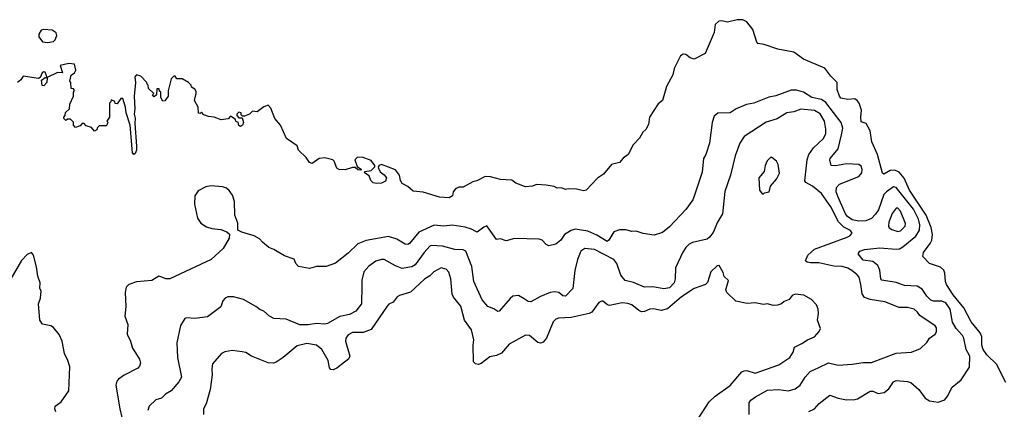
# Model space of a CAD drawing. Extents: x 2087054 to 2277909, y 548907 to 753496.
# Tile 98 of 256: x 2214271 to 2221385, y 580281 to 583099. Entities that reach past the tile are written whole.
import ezdxf

# ---------------------------------------------------------------- set-up
doc = ezdxf.new("R2010")
doc.units = 0

msp = doc.modelspace()

# ---------------------------------------------------------------- linework, layer by layer
at = {"layer": '0CON20XD'}
for points in [[(2221354.7, 580554.7), (2221331.5, 580605), (2221260, 580675), (2221232.5, 580715), (2221224.1, 580745), (2221223, 580805), (2221210.3, 580835), (2221145.3, 580915), (2221093.6, 581015), (2221015, 581109.6), (2220967.6, 581185), (2220960, 581205), (2220956.4, 581266.4), (2220947.9, 581287.9), (2220925, 581308.9), (2220845.4, 581335.4), (2220796.7, 581386.7), (2220802.5, 581415), (2220850.2, 581479.8), (2220861.5, 581505), (2220865.4, 581544.6), (2220857.2, 581595), (2220819.8, 581685), (2220700.6, 581865), (2220662.4, 581952.4), (2220625.5, 581995.5), (2220595, 582010.6), (2220561.2, 582008.8), (2220515, 581981.4), (2220505, 581988.8), (2220468.5, 582125), (2220427.3, 582215), (2220415.8, 582295.8), (2220387.6, 582347.6), (2220351.2, 582361.2), (2220347.8, 582395), (2220354.5, 582445), (2220337.3, 582495), (2220323.1, 582515), (2220305, 582527.5), (2220255, 582522.5), (2220205, 582532), (2220194.4, 582545), (2220178.6, 582595), (2220178.8, 582645), (2220131.4, 582691.4), (2220087.6, 582747.6), (2219934.3, 582814.3), (2219865, 582864), (2219750, 582885), (2219649.7, 582919.7), (2219605, 582926.7), (2219596.7, 582935), (2219568.8, 583028.8), (2219523.9, 583083.9), (2219495, 583098.8), (2219455, 583098.8), (2219385, 583081.2), (2219345, 583090), (2219322.7, 583087.3), (2219296.7, 583065), (2219288, 583005), (2219223.3, 582855), (2219145, 582813.8), (2219115, 582824), (2219085, 582846), (2219065, 582849.2), (2219045, 582838), (2219000, 582745), (2218989.1, 582700.9), (2218944.2, 582615), (2218915.6, 582514.4), (2218885, 582490), (2218822, 582395), (2218815, 582340), (2218796.2, 582305), (2218773.3, 582285), (2218748.8, 582241.2), (2218703.3, 582195), (2218666.7, 582125), (2218632, 582098), (2218604.1, 582065.9), (2218547.7, 582052.3), (2218488.8, 581981.2), (2218445, 581953.8), (2218365, 581866.2), (2218345, 581860), (2218295, 581873.3), (2218235, 581876.2), (2218215, 581870), (2218185, 581882.5), (2218155, 581880), (2218131.7, 581891.7), (2218075, 581903.3), (2218005, 581906.2), (2217975, 581893.8), (2217925, 581890), (2217856.4, 581916.4), (2217827.5, 581937.5), (2217745, 581944), (2217671.7, 581961.7), (2217635, 581964.2), (2217575, 581934), (2217545, 581926.7), (2217475, 581887.5), (2217445, 581886.7), (2217420, 581875), (2217402.5, 581855), (2217398.8, 581825), (2217375, 581811.4), (2217303.6, 581816.4), (2217185, 581852.5), (2217115, 581858.8), (2217075, 581892.5), (2217034, 581914), (2217023.3, 581935), (2217016.2, 581975), (2216985, 582012), (2216885, 582051.2), (2216867.5, 582045), (2216860, 582035), (2216862.5, 582025), (2216875, 581997.5), (2216905, 581977.5), (2216920, 581955), (2216915, 581930), (2216885, 581917.5), (2216846.4, 581913.6), (2216825, 581920), (2216807.5, 581935), (2216795, 581970), (2216761.7, 581991.7), (2216765, 582000), (2216810.7, 582009.3), (2216837.5, 582035), (2216837.5, 582045), (2216810.5, 582080.4), (2216745, 582103.8), (2216708.3, 582101.7), (2216692.5, 582085), (2216708.3, 582038.3), (2216740, 582015), (2216735, 582010), (2216713, 582013), (2216695, 582030), (2216675, 582030), (2216623, 582013), (2216580, 582015), (2216562.5, 582025), (2216543.3, 582075), (2216533.3, 582085), (2216475, 582100), (2216434, 582096), (2216385, 582060), (2216365, 582066.2), (2216341.2, 582101.2), (2216286.4, 582156.4), (2216275, 582186.7), (2216199.3, 582239.3), (2216156.2, 582335), (2216113.3, 582385), (2216085, 582460), (2216065, 582480), (2216035, 582467.5), (2215987, 582433), (2215953, 582437), (2215930, 582415), (2215895, 582400), (2215881.7, 582401.7), (2215871.7, 582411.7), (2215870, 582425), (2215855, 582430), (2215840, 582415), (2215840, 582405), (2215855, 582390), (2215878.3, 582388.3), (2215886.7, 582355), (2215880, 582335), (2215865, 582327.5), (2215853, 582333), (2215848.3, 582358.3), (2215835, 582360), (2215828.3, 582378.3), (2215795, 582400), (2215777, 582383), (2215726.4, 582373.6), (2215675, 582393.3), (2215635, 582397.5), (2215601.7, 582411.7), (2215585, 582430), (2215575, 582420), (2215561.7, 582421.7), (2215560, 582465), (2215533.3, 582515), (2215546.7, 582565), (2215545, 582580), (2215535, 582597.5), (2215511.7, 582611.7), (2215510, 582625), (2215490, 582645), (2215445, 582670), (2215405, 582670), (2215395, 582690), (2215385, 582690), (2215365, 582670), (2215342.5, 582585), (2215342.5, 582545), (2215318.3, 582511.7), (2215305, 582510), (2215290, 582535), (2215290, 582575), (2215281.7, 582581.7), (2215278.3, 582598.3), (2215261.7, 582598.3), (2215260, 582555), (2215241.7, 582541.7), (2215230, 582555), (2215240, 582565), (2215201.7, 582601.7), (2215200, 582625), (2215191.7, 582631.7), (2215190, 582645), (2215145, 582690), (2215115, 582700), (2215102.5, 582685), (2215107.5, 582645), (2215098.8, 582545), (2215102.9, 582455), (2215098, 582415), (2215105.7, 582385.7), (2215102.3, 582347.7), (2215115.6, 582185), (2215114.3, 582155), (2215105, 582131.2), (2215095, 582123.3), (2215085.9, 582135.9), (2215069.2, 582335), (2215038.8, 582425), (2215036.2, 582465), (2215015, 582530), (2215001.7, 582528.3), (2214975, 582490), (2214961.7, 582491.7), (2214958.3, 582508.3), (2214931.7, 582518.3), (2214930, 582505), (2214920, 582495), (2214920, 582395), (2214900, 582365), (2214910, 582355), (2214901.7, 582348.3), (2214900, 582335), (2214895, 582330), (2214845, 582330), (2214831.7, 582318.3), (2214828.3, 582301.7), (2214811.7, 582291.7), (2214788.3, 582318.3), (2214751.7, 582331.7), (2214735, 582350), (2214721.7, 582348.3), (2214708.3, 582331.7), (2214675, 582320), (2214660, 582335), (2214658.3, 582358.3), (2214638.3, 582378.3), (2214615, 582380), (2214605, 582370), (2214590, 582385), (2214590, 582395), (2214600, 582405), (2214601.7, 582428.3), (2214630, 582455), (2214633, 582487), (2214660, 582545), (2214660, 582575), (2214667.5, 582587.5), (2214658.3, 582598.3), (2214641.7, 582601.7), (2214640, 582645), (2214633.3, 582655), (2214643, 582697), (2214666.7, 582713.3), (2214676.4, 582733.6), (2214666.4, 582776.4), (2214625, 582781.2), (2214563.3, 582766.7), (2214580, 582715), (2214543.6, 582716.4), (2214470, 582680), (2214467.5, 582645), (2214445, 582620), (2214433, 582623), (2214428.3, 582661.7), (2214455, 582680), (2214470, 582680), (2214455, 582720), (2214445, 582722.5), (2214432.5, 582715), (2214418.3, 582681.7), (2214407, 582673), (2214295, 582690), (2214280, 582665), (2214255.7, 582644.3)], [(2214475, 582933.8), (2214515, 582940), (2214527.3, 582952.7), (2214538, 582985), (2214534, 583004), (2214505, 583022), (2214445, 583028), (2214426.2, 583023.8), (2214408.8, 582995), (2214410, 582975), (2214435, 582937.5), (2214475, 582933.8)], [(2219973.8, 580265), (2220014.6, 580285.4), (2220047.6, 580322.4), (2220125, 580383.8), (2220185, 580362.5), (2220245, 580350), (2220305, 580351.9), (2220325, 580356.9), (2220415, 580412.9), (2220435, 580412.9), (2220475, 580394.6), (2220517.5, 580402.5), (2220551.5, 580428.6), (2220585, 580479.2), (2220605, 580490), (2220685, 580482.7), (2220709.2, 580475), (2220767.8, 580425), (2220812.4, 580362.4), (2220845, 580342.9), (2220907.4, 580332.6), (2220955, 580349.4), (2220975, 580375.7), (2221008.2, 580441.8), (2221072.7, 580495), (2221133.4, 580585), (2221136.2, 580665), (2221110.8, 580715), (2221094.2, 580795), (2221084.2, 580815), (2221036.8, 580866.8), (2221012, 580912), (2220994.8, 581005), (2220962.4, 581052.4), (2220935, 581062.9), (2220875, 581063.8), (2220855, 581070.9), (2220825, 581099.4), (2220791.2, 581151.2), (2220755, 581172.7), (2220665, 581177.8), (2220605, 581197.9), (2220500, 581215), (2220492.5, 581225), (2220486.9, 581286.9), (2220471.6, 581321.6), (2220435, 581349.1), (2220365, 581360.9), (2220329.2, 581405), (2220341.4, 581425), (2220375, 581436.5), (2220485, 581448.5), (2220605, 581438.2), (2220627.4, 581442.6), (2220652.6, 581457.4), (2220745.7, 581534.3), (2220772.2, 581577.8), (2220774.9, 581615), (2220765, 581657.5), (2220728.8, 581728.8), (2220605, 581884.6), (2220585, 581889.1), (2220533.8, 581855), (2220514.6, 581835), (2220476.7, 581725), (2220455, 581691.5), (2220425, 581662.2), (2220385.8, 581645), (2220335, 581640.9), (2220285, 581651.8), (2220251.6, 581675), (2220237.1, 581695), (2220184.6, 581815.4), (2220171.2, 581855), (2220172.2, 581885), (2220195, 581908.9), (2220335, 581965.5), (2220355, 581990.8), (2220359.2, 582015), (2220350.2, 582040.2), (2220335, 582051.1), (2220245, 582055.7), (2220165, 582041.4), (2220134, 582045), (2220124.2, 582085), (2220127.5, 582095), (2220185.4, 582165), (2220210.2, 582265), (2220217.9, 582315), (2220207.5, 582355), (2220095, 582500.9), (2220065, 582521.6), (2219995.4, 582535.4), (2219935.3, 582575.4), (2219885, 582590), (2219845, 582588.8), (2219735, 582547.1), (2219685, 582538.1), (2219576.7, 582495), (2219523.6, 582486.4), (2219446.7, 582455), (2219405, 582426.2), (2219315, 582422), (2219289.5, 582400.4), (2219274.4, 582355.6), (2219255.6, 582205), (2219229.2, 582125), (2219211.4, 582095), (2219201.5, 581995), (2219145, 581823.3), (2219134.4, 581795.6), (2219085, 581726.7), (2218965, 581600), (2218915, 581558.8), (2218855, 581541.2), (2218775, 581553.8), (2218725, 581568.8), (2218695, 581566.7), (2218649.5, 581579.6), (2218605, 581579.2), (2218565, 581564), (2218527.5, 581505), (2218515, 581495.8), (2218441.8, 581541.8), (2218375, 581570.3), (2218285, 581584.7), (2218255, 581575.4), (2218208.6, 581545), (2218180, 581505), (2218145, 581476), (2218095, 581462.9), (2218075, 581472.5), (2218045, 581504), (2218025, 581510.8), (2217845, 581516), (2217785, 581500), (2217745, 581513.3), (2217715, 581510), (2217645, 581607.1), (2217625, 581599.4), (2217577.5, 581562.5), (2217566.2, 581566.2), (2217534.5, 581584.6), (2217489.3, 581599.3), (2217395, 581612.1), (2217335, 581606.2), (2217265, 581612.8), (2217155, 581561.5), (2217088.5, 581481.5), (2217075, 581472.5), (2217055, 581474.6), (2216995, 581511.9), (2216935, 581530.6), (2216775, 581502.9), (2216713.1, 581476.9), (2216645, 581410), (2216553, 581337), (2216485, 581313.3), (2216415, 581313.8), (2216365, 581300.8), (2216285, 581314.3), (2216266, 581335), (2216255, 581366.2), (2216185, 581390), (2216106.8, 581436.8), (2216070.3, 581450.3), (2216025, 581490), (2216004.1, 581514.1), (2215965.9, 581535.9), (2215875, 581561.2), (2215847.5, 581577.5), (2215846.4, 581626.4), (2215826, 581685), (2215822.2, 581785), (2215808.8, 581828.8), (2215784.7, 581864.7), (2215765, 581880), (2215735, 581889.6), (2215655, 581897.8), (2215615, 581890), (2215559.1, 581860.9), (2215535.5, 581825), (2215534.5, 581765), (2215554.5, 581664.6), (2215578.5, 581628.5), (2215620.9, 581600.9), (2215659.1, 581589.1), (2215725, 581580.8), (2215767.5, 581565), (2215787, 581547), (2215785, 581520), (2215740, 581445), (2215655, 581363.8), (2215355, 581225.8), (2215325.9, 581224.1), (2215297.3, 581237.3), (2215275, 581244.3), (2215225, 581212.9), (2215115, 581203.6), (2215058.8, 581185), (2215039.2, 581165), (2215032.2, 581125), (2215037.3, 581025), (2215031.1, 580955), (2215051.4, 580895), (2215048.2, 580825), (2215071.5, 580775), (2215084.6, 580724.6), (2215137.5, 580645), (2215144, 580615), (2215137, 580593), (2215125, 580579.2), (2215025, 580528.5), (2214985, 580500.6), (2214973.5, 580485), (2214966.4, 580455), (2214993.8, 580285), (2215011.7, 580211.7)], [(2219541.5, 580245), (2219540.7, 580329.3), (2219553.3, 580346.7), (2219587.5, 580372.5), (2219675, 580420.8), (2219753.8, 580423.8), (2219825, 580414.5), (2219875, 580428.5), (2219911.5, 580455), (2219947.5, 580515), (2219982.5, 580555), (2220046, 580584), (2220115, 580617.3), (2220185, 580601.8), (2220285, 580608.2), (2220365, 580620.9), (2220425, 580620.9), (2220605, 580686.5), (2220715, 580695.8), (2220778.8, 580721.2), (2220826.2, 580765), (2220844.1, 580795.9), (2220885, 580823.8), (2220895, 580842.5), (2220895, 580870), (2220885.9, 580885.9), (2220775, 580958.8), (2220758, 580985), (2220735, 581005.5), (2220686.6, 581016.6), (2220625, 581017.1), (2220522, 581058), (2220415, 581074.6), (2220375, 581088.8), (2220357.6, 581117.6), (2220349.7, 581185), (2220336.4, 581236.4), (2220323.1, 581255), (2220284.2, 581285), (2220255, 581302.2), (2220215, 581313.3), (2220153.1, 581316.9), (2220045, 581340.7), (2219985, 581339.6), (2219961.2, 581345), (2219949.2, 581355), (2219965.7, 581395), (2220015, 581438.5), (2220250, 581525), (2220269.2, 581535), (2220285.8, 581555), (2220274.2, 581575), (2220225, 581599.6), (2220186.7, 581636.7), (2220132.9, 581745), (2220065, 581841.2), (2219998.5, 581895), (2219950.5, 581920.5), (2219943, 581933), (2219962, 582085), (2219973.4, 582125), (2220007.1, 582172.9), (2220079.7, 582240.3), (2220094.7, 582275), (2220096.3, 582306.3), (2220085.7, 582365), (2220055, 582417.1), (2220015, 582441), (2219915, 582452.2), (2219865, 582431.8), (2219815, 582425.4), (2219745, 582381.6), (2219665, 582358.7), (2219506.1, 582253.9), (2219474.7, 582205.3), (2219441.1, 582115), (2219406.2, 581973.8), (2219365, 581857.5), (2219349.5, 581695), (2219312.2, 581635), (2219280.8, 581559.2), (2219255.5, 581525), (2219237.7, 581512.3), (2219133.4, 581486.6), (2219108.1, 581475), (2219085, 581451.9), (2219063.5, 581416.5), (2219009.5, 581305), (2219006.5, 581225), (2218998.9, 581195), (2218965, 581160.5), (2218925, 581152.5), (2218845, 581166.5), (2218785, 581163.5), (2218705, 581197.9), (2218645, 581212.9), (2218615, 581251.9), (2218585.4, 581335), (2218563.3, 581365), (2218425, 581437.5), (2218355, 581444.5), (2218326.1, 581423.9), (2218302.2, 581365), (2218280.9, 581285), (2218268.6, 581155), (2218215, 581099.2), (2218195, 581102.5), (2218165.4, 581125.4), (2218135, 581130.9), (2218105, 581125.4), (2218034, 581096), (2217965, 581059.4), (2217945, 581060.8), (2217915, 581081.2), (2217875, 581103.8), (2217835, 581098.6), (2217815, 581083.3), (2217735, 580991.2), (2217725, 580988.8), (2217697.9, 581007.9), (2217653.3, 581025), (2217612.2, 581072.2), (2217551.2, 581205), (2217538.7, 581315), (2217495.6, 581425), (2217475.4, 581435.4), (2217415, 581437.3), (2217325, 581462.1), (2217245, 581467.1), (2217235, 581461.4), (2217192.3, 581415), (2217127.7, 581325), (2217105, 581312.2), (2217035, 581298.5), (2216985, 581319.1), (2216905, 581364.6), (2216884.7, 581365.3), (2216845, 581353.1), (2216793.3, 581316.7), (2216756.4, 581275), (2216741.8, 581215), (2216741.8, 581175), (2216740.5, 581045), (2216699.2, 580990.8), (2216655, 580967.3), (2216585, 580952.7), (2216495, 580901.1), (2216475, 580896.4), (2216415, 580900.9), (2216355, 580891.5), (2216295, 580893.3), (2216195, 580933.3), (2216107.3, 580937.3), (2216075, 580955.8), (2216035, 580990), (2216005, 581002.5), (2215976.2, 581025), (2215887.5, 581075), (2215815, 581094.4), (2215775, 581095.5), (2215755.8, 581085), (2215738.6, 581065), (2215725, 581021.4), (2215628.9, 580951.1), (2215535, 580937.5), (2215476.1, 580943.9), (2215463, 580937), (2215433, 580887), (2215407.3, 580762.7), (2215411.9, 580655), (2215440, 580515), (2215420.6, 580479.4), (2215366, 580415), (2215325, 580391.4), (2215295, 580361.9), (2215255, 580349.2), (2215206.2, 580305), (2215197.7, 580272.3)], [(2219645, 581840), (2219653, 581847), (2219686.4, 581853.6), (2219696.7, 581895), (2219740, 581945), (2219761.7, 581988.3), (2219751.7, 582051.7), (2219740, 582075), (2219705, 582102.5), (2219695, 582102.5), (2219671.7, 582078.3), (2219656.7, 582045), (2219649.5, 582000.4), (2219611.2, 581955), (2219617.5, 581865), (2219635, 581840), (2219645, 581840)], [(2220615, 581568.1), (2220635, 581570.8), (2220670, 581605), (2220672.2, 581625), (2220636, 581715), (2220615.7, 581735), (2220605, 581735.5), (2220575, 581697.1), (2220552, 581635), (2220548.1, 581605), (2220552.8, 581592.8), (2220571.7, 581581.7), (2220615, 581568.1)], [(2214532.7, 580262.7), (2214523.8, 580285), (2214526.2, 580305), (2214570, 580335), (2214625.3, 580414.7), (2214632.6, 580587.4), (2214619.5, 580635), (2214594.4, 580685), (2214578.2, 580775), (2214555, 580822), (2214515, 580873.8), (2214495, 580886.2), (2214435, 580896.7), (2214415.7, 580925.7), (2214406, 581044), (2214421.2, 581085), (2214426.1, 581136.1), (2214417, 581157), (2214418.8, 581195), (2214401.2, 581245), (2214392.7, 581312.7), (2214370, 581395), (2214355, 581416.2), (2214325, 581401.2), (2214283.7, 581356.3), (2214190.8, 581195)], [(2219168.6, 580205), (2219253.1, 580335), (2219295, 580376.7), (2219405, 580453.3), (2219488, 580552), (2219505, 580560.4), (2219525, 580561.2), (2219586.3, 580543.7), (2219755, 580602.9), (2219836.2, 580655), (2219858.8, 580695), (2219868.3, 580731.7), (2219923, 580757), (2219962.5, 580785), (2220013.3, 580805), (2220047.5, 580845), (2220056.7, 580865), (2220036.4, 580926.4), (2220043.8, 580975), (2220040, 581005), (2220027.3, 581037.3), (2219993.3, 581075), (2219937.3, 581107.3), (2219875, 581113.8), (2219852.5, 581105), (2219830, 581075), (2219795, 581060), (2219775, 581043.3), (2219745.9, 581034.1), (2219715, 581031.2), (2219675, 581043.3), (2219645, 581038.8), (2219585, 581050.8), (2219527.7, 581047.7), (2219445, 581063.8), (2219380, 581125), (2219373.9, 581146.1), (2219391.7, 581211.7), (2219361.2, 581241.2), (2219355, 581270), (2219325, 581322.5), (2219310.7, 581319.3), (2219263.8, 581275), (2219241.7, 581198.3), (2219227, 581183), (2219145, 581155.7), (2219053.6, 581095), (2218952.1, 581007.9), (2218905, 580996.6), (2218851.5, 581008.5), (2218825, 581006.1), (2218785, 580988.2), (2218765, 580987.1), (2218745, 580995.4), (2218695, 581036.2), (2218665, 581047.5), (2218625, 581050.5), (2218533.2, 581033.2), (2218517.9, 581037.9), (2218485, 581063.3), (2218475, 581063.3), (2218455, 581053.3), (2218405.7, 580985), (2218386.7, 580975), (2218255, 580944.7), (2218165, 580940.9), (2218145, 580934.4), (2218126.2, 580913.8), (2218076.2, 580795), (2218054, 580766), (2218035, 580759.6), (2218015, 580763.6), (2217955, 580814.5), (2217925, 580816.7), (2217808.6, 580751.4), (2217751.7, 580688.3), (2217715, 580669.4), (2217669, 580661), (2217605, 580613.2), (2217585, 580604.7), (2217565, 580609.2), (2217550.8, 580625), (2217547.7, 580745), (2217551.8, 580785), (2217534.7, 580855), (2217484.5, 580925), (2217458.3, 581028.3), (2217405, 581092.5), (2217394.7, 581114.6), (2217386.2, 581225), (2217371.9, 581271.9), (2217352.5, 581295), (2217315, 581303.5), (2217262, 581275), (2217235, 581247.1), (2217195, 581222.5), (2217095, 581128.8), (2217015, 581105.5), (2216997.5, 581095), (2216968.8, 581055), (2216938.9, 581041.1), (2216925, 581027.5), (2216810.5, 580859.5), (2216752.5, 580837.5), (2216675, 580837.9), (2216645, 580819.4), (2216628.5, 580795), (2216624.6, 580774.6), (2216655.8, 580665), (2216645.6, 580644.4), (2216618.5, 580621.5), (2216561.3, 580578.7), (2216535, 580568), (2216518.3, 580568.3), (2216510.3, 580580.3), (2216498.9, 580635), (2216453.3, 580715), (2216415, 580744.5), (2216345, 580756.9), (2216275, 580739.4), (2216175, 580655.6), (2216125, 580622), (2216105, 580615.8), (2216065, 580618.6), (2215945.7, 580665.7), (2215905, 580691.2), (2215877.7, 580697.7), (2215805, 580706.7), (2215753.6, 580696.4), (2215730, 580685), (2215665, 580610), (2215658.8, 580575), (2215661.7, 580531.7), (2215646, 580425), (2215618.3, 580321.7), (2215600, 580285), (2215598.8, 580245)], [(2221395.6, 580475), (2221354.7, 580554.7)]]:
    msp.add_lwpolyline(points, dxfattribs=at)

doc.saveas('drawing.dxf')
